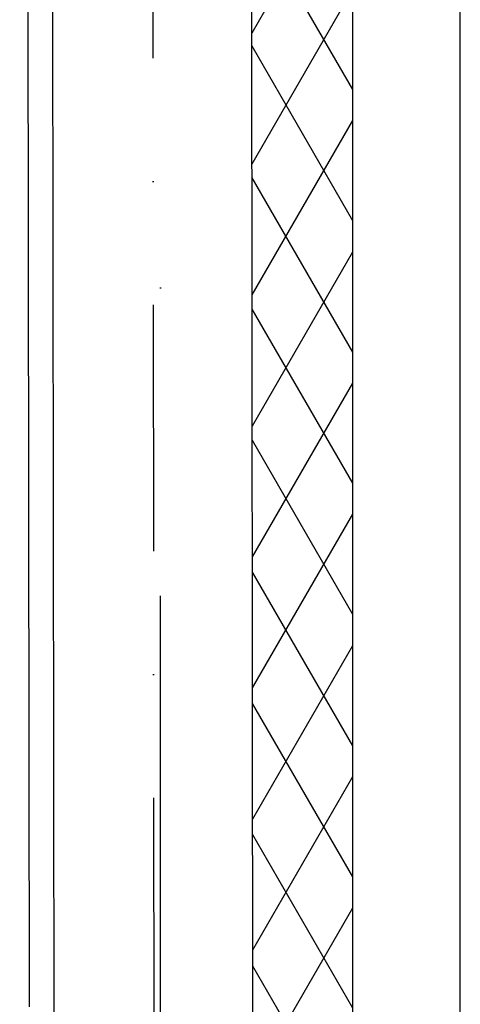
# Model space of a CAD drawing. Header units: millimetres. Extents: x -32221 to 212500, y 31663 to 93766.
# Tile 170 of 256: x 53480 to 53934, y 48472 to 49487. Entities that reach past the tile are written whole.
import ezdxf

# ---------------------------------------------------------------- set-up
doc = ezdxf.new("R2010")
doc.units = ezdxf.units.MM
doc.linetypes.add('DASHDOTX2', pattern=[50.8, 25.4, -12.7, 0, -12.7])
doc.layers.add('osie', color=251, linetype='Continuous')
doc.layers.add('Sciany', color=251, linetype='Continuous')

msp = doc.modelspace()

# ---------------------------------------------------------------- hatches: boundary and pattern name
at = {"layer": 'Sciany', "transparency": 33554687}
h = msp.add_hatch(dxfattribs=at)
h.set_pattern_fill('DIAMONDS', color=256, scale=21.298246, angle=360, style=0)
h.set_pattern_definition([(60, (39230.966, 27083.856), (-58.56231, 33.81097), []), (120, (39230.966, 27083.856), (-58.56231, -33.81097), [])])
h.paths.add_polyline_path([(53208.137, 62063.886), (50637.866, 62066.529), (50637.76, 61964.329), (53208.031, 61961.698)])
h.paths.add_polyline_path([(45887.869, 62071.414), (44005.486, 62073.349), (44005.486, 61971.118), (45887.763, 61969.191)])
h.paths.add_polyline_path([(53823.349, 47660.849), (53823.349, 50686.357), (53718.343, 50695.537), (53721.117, 47660.719)])
h.paths.add_polyline_path([(43977.628, 33450.598), (53823.349, 33450.598), (53823.349, 36578.467), (53718.343, 36587.648), (53721.117, 33552.829), (43977.718, 33540.906)])

# ---------------------------------------------------------------- linework, layer by layer
at = {"layer": 'osie', "linetype": 'DASHDOTX2', "ltscale": 25}
msp.add_line((53625.169, 33017.037), (53625.169, 62728.08), dxfattribs=at)
at = {"layer": 'Sciany'}
for p, q in [((53490.059, 48469.733), (53487.174, 50714.357)), ((53516.395, 47864.922), (53512.937, 50709.295)), ((53721.117, 47660.719), (53718.33, 50709.554)), ((53823.349, 47660.849), (53823.349, 50686.357)), ((53934.1, 47660.849), (53934.1, 50676.674))]:
    msp.add_line(p, q, dxfattribs=at)
at = {"layer": 'Sciany', "linetype": 'DASHDOTX2', "ltscale": 10}
msp.add_line((53616.422, 50717.681), (53618.756, 47762.82), dxfattribs=at)

doc.saveas('drawing.dxf')
